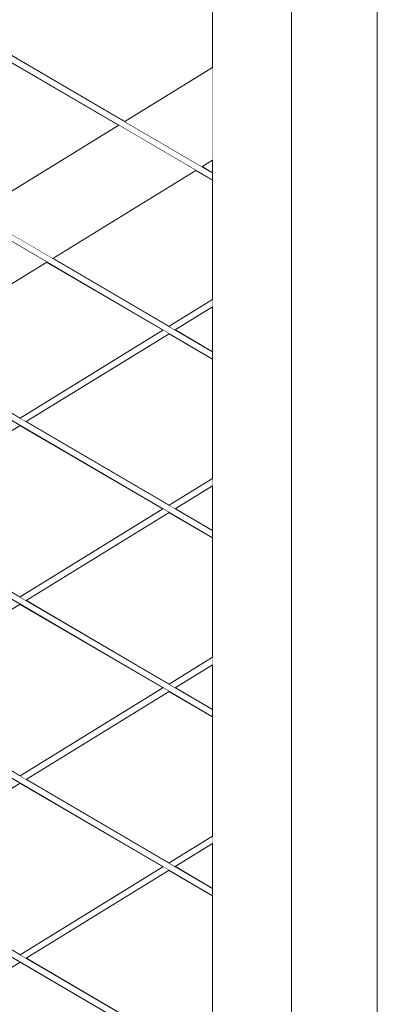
# Model space of a CAD drawing. Header units: millimetres. Extents: x -101298 to -58298, y 45839 to 66839.
# Tile 81 of 124: x -82235 to -82008, y 53990 to 54614. Entities that reach past the tile are written whole.
import ezdxf

# ---------------------------------------------------------------- set-up
doc = ezdxf.new("R2010")
doc.units = ezdxf.units.MM
doc.header["$MEASUREMENT"] = 0
doc.linetypes.add('Wipeout_Contour', pattern=[1000, 0, -1000])
doc.layers.add('Nowe_Konstrukcja - Schody', color=7, linetype='Continuous')
doc.layers.add('Nowe_Konstrukcja - Ściany zew', color=7, linetype='Continuous')
doc.layers.add('Nowe_Konstrukcja - Schody_Nr_pióra__101', color=250, linetype='Continuous', lineweight=13, true_color=0x333333)
doc.layers.add('Nowe_Konstrukcja - Ściany zew_Nr_pióra__3', color=7, linetype='Continuous', lineweight=13)

msp = doc.modelspace()

# ---------------------------------------------------------------- linework, layer by layer
at = {"layer": 'Nowe_Konstrukcja - Ściany zew_Nr_pióra__3', "color": 7, "linetype": 'Continuous', "lineweight": 13}
msp.add_line((-82007.79, 56719.4), (-82007.79, 53669.4), dxfattribs=at)

# ---------------------------------------------------------------- wipeouts: each hides what was drawn before it
at = {"color": 254, "linetype": 'Wipeout_Contour', "lineweight": 0, "ltscale": 495297.471437}
msp.add_wipeout([(-83012.26, 54929.27), (-82262.39, 54491.03), (-82171.77, 54546.77), (-82368.27, 54661.61), (-83012.26, 55037.97)], dxfattribs=at).dxf.layer = 'Nowe_Konstrukcja - Ściany zew'
at = {"color": 254, "linetype": 'Wipeout_Contour', "lineweight": 0, "ltscale": 394392.884451}
msp.add_wipeout([(-82307.94, 54404.32), (-82234.32, 54361.3), (-82143.7, 54417.04), (-82217.31, 54460.06)], dxfattribs=at).dxf.layer = 'Nowe_Konstrukcja - Ściany zew'
at = {"color": 254, "linetype": 'Wipeout_Contour', "lineweight": 0, "ltscale": 394182.111521}
msp.add_wipeout([(-82324.89, 54300.89), (-82234.32, 54247.96), (-82143.7, 54303.7), (-82234.27, 54356.63)], dxfattribs=at).dxf.layer = 'Nowe_Konstrukcja - Ściany zew'
at = {"color": 254, "linetype": 'Wipeout_Contour', "lineweight": 0, "ltscale": 393932.489288}
msp.add_wipeout([(-82234.27, 54243.3), (-82324.89, 54187.56), (-82234.32, 54134.63), (-82143.7, 54190.37)], dxfattribs=at).dxf.layer = 'Nowe_Konstrukcja - Ściany zew'
at = {"color": 254, "linetype": 'Wipeout_Contour', "lineweight": 0, "ltscale": 393683.230855}
msp.add_wipeout([(-82324.89, 54074.23), (-82234.32, 54021.3), (-82143.7, 54077.04), (-82234.27, 54129.97)], dxfattribs=at).dxf.layer = 'Nowe_Konstrukcja - Ściany zew'
at = {"color": 254, "linetype": 'Wipeout_Contour', "lineweight": 0, "ltscale": 491954.718723}
msp.add_wipeout([(-82397.26, 53916.38), (-82397.26, 53833.04), (-82356.13, 53833.04), (-82143.7, 53963.7), (-82234.27, 54016.63)], dxfattribs=at).dxf.layer = 'Nowe_Konstrukcja - Ściany zew'

# ---------------------------------------------------------------- next in the draw order: wipeouts: each hides what was drawn before it
at = {"color": 254, "linetype": 'Wipeout_Contour', "lineweight": 0, "ltscale": 692887.799198}
msp.add_wipeout([(-83012.26, 55042.6), (-82366.25, 54665.07), (-82167.91, 54549.15), (-82112.26, 54583.37), (-82112.26, 54625.33), (-82368.27, 54774.95), (-83012.26, 55151.31)], dxfattribs=at).dxf.layer = 'Nowe_Konstrukcja - Ściany zew'
at = {"color": 254, "linetype": 'Wipeout_Contour', "lineweight": 0, "ltscale": 492797.784003}
msp.add_wipeout([(-82122.83, 54518.17), (-82213.45, 54462.43), (-82139.84, 54419.41), (-82112.26, 54436.37), (-82112.26, 54512)], dxfattribs=at).dxf.layer = 'Nowe_Konstrukcja - Ściany zew'
at = {"color": 254, "linetype": 'Wipeout_Contour', "lineweight": 0, "ltscale": 492523.947893}
msp.add_wipeout([(-82139.78, 54414.75), (-82230.41, 54359.01), (-82139.84, 54306.08), (-82112.26, 54323.04), (-82112.26, 54398.66)], dxfattribs=at).dxf.layer = 'Nowe_Konstrukcja - Ściany zew'
at = {"color": 254, "linetype": 'Wipeout_Contour', "lineweight": 0, "ltscale": 492211.457288}
msp.add_wipeout([(-82139.78, 54301.41), (-82230.41, 54245.68), (-82139.84, 54192.75), (-82112.26, 54209.71), (-82112.26, 54285.33)], dxfattribs=at).dxf.layer = 'Nowe_Konstrukcja - Ściany zew'
at = {"color": 254, "linetype": 'Wipeout_Contour', "lineweight": 0, "ltscale": 491899.420779}
msp.add_wipeout([(-82230.41, 54132.34), (-82139.84, 54079.41), (-82112.26, 54096.37), (-82112.26, 54172), (-82139.78, 54188.08)], dxfattribs=at).dxf.layer = 'Nowe_Konstrukcja - Ściany zew'
at = {"color": 254, "linetype": 'Wipeout_Contour', "lineweight": 0, "ltscale": 491587.83975}
msp.add_wipeout([(-82230.41, 54019.01), (-82139.84, 53966.08), (-82112.26, 53983.04), (-82112.26, 54058.66), (-82139.78, 54074.75)], dxfattribs=at).dxf.layer = 'Nowe_Konstrukcja - Ściany zew'

# ---------------------------------------------------------------- next in the draw order: wipeouts: each hides what was drawn before it
at = {"color": 254, "linetype": 'Wipeout_Contour', "lineweight": 0, "ltscale": 295698.89792}
msp.add_wipeout([(-82118.97, 54520.55), (-82112.26, 54516.63), (-82112.26, 54524.67)], dxfattribs=at).dxf.layer = 'Nowe_Konstrukcja - Ściany zew'
at = {"color": 254, "linetype": 'Wipeout_Contour', "lineweight": 0, "ltscale": 295541.807371}
msp.add_wipeout([(-82112.26, 54431.68), (-82135.92, 54417.12), (-82112.26, 54403.3)], dxfattribs=at).dxf.layer = 'Nowe_Konstrukcja - Ściany zew'
at = {"color": 254, "linetype": 'Wipeout_Contour', "lineweight": 0, "ltscale": 295354.133247}
msp.add_wipeout([(-82135.92, 54303.79), (-82112.26, 54289.96), (-82112.26, 54318.34)], dxfattribs=at).dxf.layer = 'Nowe_Konstrukcja - Ściany zew'
at = {"color": 254, "linetype": 'Wipeout_Contour', "lineweight": 0, "ltscale": 295166.731549}
msp.add_wipeout([(-82135.92, 54190.46), (-82112.26, 54176.63), (-82112.26, 54205.01)], dxfattribs=at).dxf.layer = 'Nowe_Konstrukcja - Ściany zew'
at = {"color": 254, "linetype": 'Wipeout_Contour', "lineweight": 0, "ltscale": 294979.602703}
msp.add_wipeout([(-82135.92, 54077.12), (-82112.26, 54063.3), (-82112.26, 54091.68)], dxfattribs=at).dxf.layer = 'Nowe_Konstrukcja - Ściany zew'

# ---------------------------------------------------------------- next in the draw order: wipeouts: each hides what was drawn before it
at = {"color": 254, "linetype": 'Wipeout_Contour', "lineweight": 0, "ltscale": 491816.247279}
msp.add_wipeout([(-82112.26, 54733.04), (-82112.26, 53833.04), (-82087.26, 53833.04), (-82062.26, 53833.04), (-82062.26, 54733.04)], dxfattribs=at).dxf.layer = 'Nowe_Konstrukcja - Schody'

# ---------------------------------------------------------------- next in the draw order: linework, layer by layer
at = {"layer": 'Nowe_Konstrukcja - Schody_Nr_pióra__101', "color": 250, "linetype": 'Continuous', "lineweight": 13, "true_color": 0x333333}
msp.add_line((-82062.26, 53833.04), (-82062.26, 54733.04), dxfattribs=at)

# ---------------------------------------------------------------- next in the draw order: wipeouts: each hides what was drawn before it
at = {"color": 254, "linetype": 'Wipeout_Contour', "lineweight": 0, "ltscale": 393581.643536}
msp.add_wipeout([(-82368.27, 54094.95), (-82112.26, 53945.33), (-82112.26, 53946.01), (-82367.98, 54095.45)], dxfattribs=at).dxf.layer = 'Nowe_Konstrukcja - Schody'

# ---------------------------------------------------------------- next in the draw order: wipeouts: each hides what was drawn before it
at = {"color": 254, "linetype": 'Wipeout_Contour', "lineweight": 0, "ltscale": 393584.968737}
msp.add_wipeout([(-82367.26, 54096.67), (-82112.26, 53947.65), (-82112.26, 53949.29), (-82366.55, 54097.89)], dxfattribs=at).dxf.layer = 'Nowe_Konstrukcja - Schody'

# ---------------------------------------------------------------- next in the draw order: wipeouts: each hides what was drawn before it
at = {"color": 254, "linetype": 'Wipeout_Contour', "lineweight": 0, "ltscale": 393586.342902}
msp.add_wipeout([(-82366.55, 54097.89), (-82112.26, 53949.29), (-82112.26, 53949.96), (-82366.25, 54098.4)], dxfattribs=at).dxf.layer = 'Nowe_Konstrukcja - Schody'

# ---------------------------------------------------------------- next in the draw order: wipeouts: each hides what was drawn before it
at = {"color": 254, "linetype": 'Wipeout_Contour', "lineweight": 0, "ltscale": 393830.712091}
msp.add_wipeout([(-82368.27, 54208.28), (-82112.26, 54058.66), (-82112.26, 54059.34), (-82367.98, 54208.79)], dxfattribs=at).dxf.layer = 'Nowe_Konstrukcja - Schody'

# ---------------------------------------------------------------- next in the draw order: wipeouts: each hides what was drawn before it
at = {"color": 254, "linetype": 'Wipeout_Contour', "lineweight": 0, "ltscale": 393834.046435}
msp.add_wipeout([(-82367.26, 54210.01), (-82112.26, 54060.98), (-82112.26, 54062.62), (-82366.55, 54211.23)], dxfattribs=at).dxf.layer = 'Nowe_Konstrukcja - Schody'

# ---------------------------------------------------------------- next in the draw order: wipeouts: each hides what was drawn before it
at = {"color": 254, "linetype": 'Wipeout_Contour', "lineweight": 0, "ltscale": 393835.424383}
msp.add_wipeout([(-82366.55, 54211.23), (-82112.26, 54062.62), (-82112.26, 54063.3), (-82366.25, 54211.73)], dxfattribs=at).dxf.layer = 'Nowe_Konstrukcja - Schody'

# ---------------------------------------------------------------- next in the draw order: linework, layer by layer
at = {"layer": 'Nowe_Konstrukcja - Schody_Nr_pióra__101', "color": 250, "linetype": 'Continuous', "lineweight": 13, "true_color": 0x333333}
for p, q in [((-82112.26, 53945.33), (-82368.27, 54094.95)), ((-82112.26, 53949.96), (-82366.25, 54098.4))]:
    msp.add_line(p, q, dxfattribs=at)

# ---------------------------------------------------------------- next in the draw order: wipeouts: each hides what was drawn before it
at = {"color": 254, "linetype": 'Wipeout_Contour', "lineweight": 0, "ltscale": 394080.144726}
msp.add_wipeout([(-82368.27, 54321.61), (-82112.26, 54172), (-82112.26, 54172.68), (-82367.98, 54322.12)], dxfattribs=at).dxf.layer = 'Nowe_Konstrukcja - Schody'

# ---------------------------------------------------------------- next in the draw order: wipeouts: each hides what was drawn before it
at = {"color": 254, "linetype": 'Wipeout_Contour', "lineweight": 0, "ltscale": 394083.488182}
msp.add_wipeout([(-82367.26, 54323.34), (-82112.26, 54174.31), (-82112.26, 54175.95), (-82366.55, 54324.56)], dxfattribs=at).dxf.layer = 'Nowe_Konstrukcja - Schody'

# ---------------------------------------------------------------- next in the draw order: wipeouts: each hides what was drawn before it
at = {"color": 254, "linetype": 'Wipeout_Contour', "lineweight": 0, "ltscale": 394084.869915}
msp.add_wipeout([(-82366.55, 54324.56), (-82112.26, 54175.95), (-82112.26, 54176.63), (-82366.25, 54325.07)], dxfattribs=at).dxf.layer = 'Nowe_Konstrukcja - Schody'

# ---------------------------------------------------------------- next in the draw order: linework, layer by layer
at = {"layer": 'Nowe_Konstrukcja - Schody_Nr_pióra__101', "color": 250, "linetype": 'Continuous', "lineweight": 13, "true_color": 0x333333}
for p, q in [((-82112.26, 54063.3), (-82366.25, 54211.73)), ((-82112.26, 54058.66), (-82368.27, 54208.28))]:
    msp.add_line(p, q, dxfattribs=at)

# ---------------------------------------------------------------- next in the draw order: wipeouts: each hides what was drawn before it
at = {"color": 254, "linetype": 'Wipeout_Contour', "lineweight": 0, "ltscale": 394329.940749}
msp.add_wipeout([(-82368.27, 54434.95), (-82112.26, 54285.33), (-82112.26, 54286.01), (-82367.98, 54435.45)], dxfattribs=at).dxf.layer = 'Nowe_Konstrukcja - Schody'

# ---------------------------------------------------------------- next in the draw order: wipeouts: each hides what was drawn before it
at = {"color": 254, "linetype": 'Wipeout_Contour', "lineweight": 0, "ltscale": 394333.293318}
msp.add_wipeout([(-82367.26, 54436.67), (-82112.26, 54287.65), (-82112.26, 54289.29), (-82366.55, 54437.89)], dxfattribs=at).dxf.layer = 'Nowe_Konstrukcja - Schody'
at = {"color": 254, "linetype": 'Wipeout_Contour', "lineweight": 0, "ltscale": 393467.864851}
msp.add_wipeout([(-82143.13, 54076.7), (-82233.75, 54020.96), (-82232.36, 54020.15), (-82141.74, 54075.89)], dxfattribs=at).dxf.layer = 'Nowe_Konstrukcja - Schody'

# ---------------------------------------------------------------- next in the draw order: wipeouts: each hides what was drawn before it
at = {"color": 254, "linetype": 'Wipeout_Contour', "lineweight": 0, "ltscale": 394334.678806}
msp.add_wipeout([(-82366.55, 54437.89), (-82112.26, 54289.29), (-82112.26, 54289.96), (-82366.25, 54438.4)], dxfattribs=at).dxf.layer = 'Nowe_Konstrukcja - Schody'

# ---------------------------------------------------------------- next in the draw order: linework, layer by layer
at = {"layer": 'Nowe_Konstrukcja - Schody_Nr_pióra__101', "color": 250, "linetype": 'Continuous', "lineweight": 13, "true_color": 0x333333}
for p, q in [((-82112.26, 54176.63), (-82366.25, 54325.07)), ((-82112.26, 54172), (-82368.27, 54321.61))]:
    msp.add_line(p, q, dxfattribs=at)

# ---------------------------------------------------------------- next in the draw order: wipeouts: each hides what was drawn before it
at = {"color": 254, "linetype": 'Wipeout_Contour', "lineweight": 0, "ltscale": 394580.099478}
msp.add_wipeout([(-82368.27, 54548.28), (-82112.26, 54398.66), (-82112.26, 54399.34), (-82367.98, 54548.79)], dxfattribs=at).dxf.layer = 'Nowe_Konstrukcja - Schody'

# ---------------------------------------------------------------- next in the draw order: wipeouts: each hides what was drawn before it
at = {"color": 254, "linetype": 'Wipeout_Contour', "lineweight": 0, "ltscale": 394583.46113}
msp.add_wipeout([(-82367.26, 54550.01), (-82112.26, 54400.98), (-82112.26, 54402.62), (-82366.55, 54551.23)], dxfattribs=at).dxf.layer = 'Nowe_Konstrukcja - Schody'
at = {"color": 254, "linetype": 'Wipeout_Contour', "lineweight": 0, "ltscale": 393717.134299}
msp.add_wipeout([(-82233.75, 54134.29), (-82232.36, 54133.49), (-82141.74, 54189.23), (-82143.13, 54190.03)], dxfattribs=at).dxf.layer = 'Nowe_Konstrukcja - Schody'

# ---------------------------------------------------------------- next in the draw order: wipeouts: each hides what was drawn before it
at = {"color": 254, "linetype": 'Wipeout_Contour', "lineweight": 0, "ltscale": 394584.85039}
msp.add_wipeout([(-82366.55, 54551.23), (-82112.26, 54402.62), (-82112.26, 54403.3), (-82366.25, 54551.73)], dxfattribs=at).dxf.layer = 'Nowe_Konstrukcja - Schody'

# ---------------------------------------------------------------- next in the draw order: linework, layer by layer
at = {"layer": 'Nowe_Konstrukcja - Schody_Nr_pióra__101', "color": 250, "linetype": 'Continuous', "lineweight": 13, "true_color": 0x333333}
for p, q in [((-82112.26, 54289.96), (-82366.25, 54438.4)), ((-82112.26, 54285.33), (-82368.27, 54434.95))]:
    msp.add_line(p, q, dxfattribs=at)

# ---------------------------------------------------------------- next in the draw order: wipeouts: each hides what was drawn before it
at = {"color": 254, "linetype": 'Wipeout_Contour', "lineweight": 0, "ltscale": 394830.6202}
msp.add_wipeout([(-82368.27, 54661.61), (-82112.26, 54512), (-82112.26, 54512.68), (-82367.98, 54662.12)], dxfattribs=at).dxf.layer = 'Nowe_Konstrukcja - Schody'

# ---------------------------------------------------------------- next in the draw order: wipeouts: each hides what was drawn before it
at = {"color": 254, "linetype": 'Wipeout_Contour', "lineweight": 0, "ltscale": 394833.990936}
msp.add_wipeout([(-82367.26, 54663.34), (-82112.26, 54514.31), (-82112.26, 54515.95), (-82366.55, 54664.56)], dxfattribs=at).dxf.layer = 'Nowe_Konstrukcja - Schody'
at = {"color": 254, "linetype": 'Wipeout_Contour', "lineweight": 0, "ltscale": 393966.767679}
msp.add_wipeout([(-82233.75, 54247.63), (-82232.36, 54246.82), (-82141.74, 54302.56), (-82143.13, 54303.37)], dxfattribs=at).dxf.layer = 'Nowe_Konstrukcja - Schody'

# ---------------------------------------------------------------- next in the draw order: wipeouts: each hides what was drawn before it
at = {"color": 254, "linetype": 'Wipeout_Contour', "lineweight": 0, "ltscale": 394835.383955}
msp.add_wipeout([(-82366.55, 54664.56), (-82112.26, 54515.95), (-82112.26, 54516.63), (-82366.25, 54665.07)], dxfattribs=at).dxf.layer = 'Nowe_Konstrukcja - Schody'

# ---------------------------------------------------------------- next in the draw order: linework, layer by layer
at = {"layer": 'Nowe_Konstrukcja - Schody_Nr_pióra__101', "color": 250, "linetype": 'Continuous', "lineweight": 13, "true_color": 0x333333}
for p, q in [((-82112.26, 53833.04), (-82112.26, 54733.04)), ((-82112.26, 54512), (-82368.27, 54661.61)), ((-82112.26, 54516.63), (-82366.25, 54665.07)), ((-82112.26, 54398.66), (-82368.27, 54548.28)), ((-82112.26, 54403.3), (-82366.25, 54551.73))]:
    msp.add_line(p, q, dxfattribs=at)

# ---------------------------------------------------------------- next in the draw order: wipeouts: each hides what was drawn before it
at = {"color": 254, "linetype": 'Wipeout_Contour', "lineweight": 0, "ltscale": 394581.930558}
msp.add_wipeout([(-82260.53, 54489.95), (-82255.22, 54486.85), (-82164.6, 54542.59), (-82169.91, 54545.69)], dxfattribs=at).dxf.layer = 'Nowe_Konstrukcja - Schody'
at = {"color": 254, "linetype": 'Wipeout_Contour', "lineweight": 0, "ltscale": 393843.292261}
msp.add_wipeout([(-82139.26, 54305.74), (-82137.88, 54304.93), (-82112.26, 54320.69), (-82112.26, 54322.35)], dxfattribs=at).dxf.layer = 'Nowe_Konstrukcja - Schody'
at = {"color": 254, "linetype": 'Wipeout_Contour', "lineweight": 0, "ltscale": 393593.404054}
msp.add_wipeout([(-82139.26, 54192.41), (-82137.88, 54191.6), (-82112.26, 54207.36), (-82112.26, 54209.02)], dxfattribs=at).dxf.layer = 'Nowe_Konstrukcja - Schody'
at = {"color": 254, "linetype": 'Wipeout_Contour', "lineweight": 0, "ltscale": 393343.879547}
msp.add_wipeout([(-82139.26, 54079.08), (-82137.88, 54078.27), (-82112.26, 54094.02), (-82112.26, 54095.68)], dxfattribs=at).dxf.layer = 'Nowe_Konstrukcja - Schody'

# ---------------------------------------------------------------- next in the draw order: wipeouts: each hides what was drawn before it
at = {"color": 254, "linetype": 'Wipeout_Contour', "lineweight": 0, "ltscale": 394434.529624}
msp.add_wipeout([(-82112.26, 54581.14), (-82166.04, 54548.06), (-82160.74, 54544.96), (-82112.26, 54574.78)], dxfattribs=at).dxf.layer = 'Nowe_Konstrukcja - Schody'
at = {"color": 254, "linetype": 'Wipeout_Contour', "lineweight": 0, "ltscale": 393960.364398}
msp.add_wipeout([(-82232.36, 54246.82), (-82230.98, 54246.01), (-82140.36, 54301.75), (-82141.74, 54302.56)], dxfattribs=at).dxf.layer = 'Nowe_Konstrukcja - Schody'
at = {"color": 254, "linetype": 'Wipeout_Contour', "lineweight": 0, "ltscale": 393710.730684}
msp.add_wipeout([(-82232.36, 54133.49), (-82230.98, 54132.68), (-82140.36, 54188.42), (-82141.74, 54189.23)], dxfattribs=at).dxf.layer = 'Nowe_Konstrukcja - Schody'
at = {"color": 254, "linetype": 'Wipeout_Contour', "lineweight": 0, "ltscale": 393461.460904}
msp.add_wipeout([(-82141.74, 54075.89), (-82232.36, 54020.15), (-82230.98, 54019.34), (-82140.36, 54075.08)], dxfattribs=at).dxf.layer = 'Nowe_Konstrukcja - Schody'

# ---------------------------------------------------------------- next in the draw order: wipeouts: each hides what was drawn before it
at = {"color": 254, "linetype": 'Wipeout_Contour', "lineweight": 0, "ltscale": 394551.303491}
msp.add_wipeout([(-82255.22, 54486.85), (-82247.28, 54482.21), (-82156.66, 54537.95), (-82164.6, 54542.59)], dxfattribs=at).dxf.layer = 'Nowe_Konstrukcja - Schody'
at = {"color": 254, "linetype": 'Wipeout_Contour', "lineweight": 0, "ltscale": 393838.259537}
msp.add_wipeout([(-82137.88, 54304.93), (-82136.49, 54304.13), (-82112.26, 54319.03), (-82112.26, 54320.69)], dxfattribs=at).dxf.layer = 'Nowe_Konstrukcja - Schody'
at = {"color": 254, "linetype": 'Wipeout_Contour', "lineweight": 0, "ltscale": 393588.373807}
msp.add_wipeout([(-82137.88, 54191.6), (-82136.49, 54190.79), (-82112.26, 54205.7), (-82112.26, 54207.36)], dxfattribs=at).dxf.layer = 'Nowe_Konstrukcja - Schody'
at = {"color": 254, "linetype": 'Wipeout_Contour', "lineweight": 0, "ltscale": 393338.851806}
msp.add_wipeout([(-82112.26, 54094.02), (-82137.88, 54078.27), (-82136.49, 54077.46), (-82112.26, 54092.36)], dxfattribs=at).dxf.layer = 'Nowe_Konstrukcja - Schody'
at = {"color": 254, "linetype": 'Wipeout_Contour', "lineweight": 0, "ltscale": 393686.326217}
msp.add_wipeout([(-82366.52, 53935.97), (-82366.21, 53935.48), (-82234.27, 54016.63), (-82234.84, 54016.97)], dxfattribs=at).dxf.layer = 'Nowe_Konstrukcja - Schody'

# ---------------------------------------------------------------- next in the draw order: linework, layer by layer
at = {"layer": 'Nowe_Konstrukcja - Schody_Nr_pióra__101', "color": 250, "linetype": 'Continuous', "lineweight": 13, "true_color": 0x333333}
msp.add_line((-82366.21, 53935.48), (-82234.27, 54016.63), dxfattribs=at)

# ---------------------------------------------------------------- next in the draw order: wipeouts: each hides what was drawn before it
at = {"color": 254, "linetype": 'Wipeout_Contour', "lineweight": 0, "ltscale": 394410.450005}
msp.add_wipeout([(-82112.26, 54574.78), (-82160.74, 54544.96), (-82152.8, 54540.32), (-82112.26, 54565.26)], dxfattribs=at).dxf.layer = 'Nowe_Konstrukcja - Schody'
at = {"color": 254, "linetype": 'Wipeout_Contour', "lineweight": 0, "ltscale": 393834.690453}
msp.add_wipeout([(-82112.26, 54319.03), (-82136.49, 54304.13), (-82135.92, 54303.79), (-82112.26, 54318.34)], dxfattribs=at).dxf.layer = 'Nowe_Konstrukcja - Schody'
at = {"color": 254, "linetype": 'Wipeout_Contour', "lineweight": 0, "ltscale": 393955.836572}
msp.add_wipeout([(-82230.98, 54246.01), (-82230.41, 54245.68), (-82139.78, 54301.41), (-82140.36, 54301.75)], dxfattribs=at).dxf.layer = 'Nowe_Konstrukcja - Schody'
at = {"color": 254, "linetype": 'Wipeout_Contour', "lineweight": 0, "ltscale": 393584.806457}
msp.add_wipeout([(-82136.49, 54190.79), (-82135.92, 54190.46), (-82112.26, 54205.01), (-82112.26, 54205.7)], dxfattribs=at).dxf.layer = 'Nowe_Konstrukcja - Schody'
at = {"color": 254, "linetype": 'Wipeout_Contour', "lineweight": 0, "ltscale": 393706.202621}
msp.add_wipeout([(-82230.98, 54132.68), (-82230.41, 54132.34), (-82139.78, 54188.08), (-82140.36, 54188.42)], dxfattribs=at).dxf.layer = 'Nowe_Konstrukcja - Schody'
at = {"color": 254, "linetype": 'Wipeout_Contour', "lineweight": 0, "ltscale": 393335.286198}
msp.add_wipeout([(-82112.26, 54092.36), (-82136.49, 54077.46), (-82135.92, 54077.12), (-82112.26, 54091.68)], dxfattribs=at).dxf.layer = 'Nowe_Konstrukcja - Schody'
at = {"color": 254, "linetype": 'Wipeout_Contour', "lineweight": 0, "ltscale": 393456.932603}
msp.add_wipeout([(-82140.36, 54075.08), (-82230.98, 54019.34), (-82230.41, 54019.01), (-82139.78, 54074.75)], dxfattribs=at).dxf.layer = 'Nowe_Konstrukcja - Schody'

# ---------------------------------------------------------------- next in the draw order: wipeouts: each hides what was drawn before it
at = {"color": 254, "linetype": 'Wipeout_Contour', "lineweight": 0, "ltscale": 394511.287272}
msp.add_wipeout([(-82247.28, 54482.21), (-82237.92, 54476.73), (-82147.3, 54532.47), (-82156.66, 54537.95)], dxfattribs=at).dxf.layer = 'Nowe_Konstrukcja - Schody'
at = {"color": 254, "linetype": 'Wipeout_Contour', "lineweight": 0, "ltscale": 393846.841911}
msp.add_wipeout([(-82112.26, 54323.04), (-82139.84, 54306.08), (-82139.26, 54305.74), (-82112.26, 54322.35)], dxfattribs=at).dxf.layer = 'Nowe_Konstrukcja - Schody'
at = {"color": 254, "linetype": 'Wipeout_Contour', "lineweight": 0, "ltscale": 393971.295469}
msp.add_wipeout([(-82234.32, 54247.96), (-82233.75, 54247.63), (-82143.13, 54303.37), (-82143.7, 54303.7)], dxfattribs=at).dxf.layer = 'Nowe_Konstrukcja - Schody'
at = {"color": 254, "linetype": 'Wipeout_Contour', "lineweight": 0, "ltscale": 393596.951902}
msp.add_wipeout([(-82112.26, 54209.71), (-82139.84, 54192.75), (-82139.26, 54192.41), (-82112.26, 54209.02)], dxfattribs=at).dxf.layer = 'Nowe_Konstrukcja - Schody'
at = {"color": 254, "linetype": 'Wipeout_Contour', "lineweight": 0, "ltscale": 393721.662325}
msp.add_wipeout([(-82143.7, 54190.37), (-82234.32, 54134.63), (-82233.75, 54134.29), (-82143.13, 54190.03)], dxfattribs=at).dxf.layer = 'Nowe_Konstrukcja - Schody'
at = {"color": 254, "linetype": 'Wipeout_Contour', "lineweight": 0, "ltscale": 393347.42558}
msp.add_wipeout([(-82139.84, 54079.41), (-82139.26, 54079.08), (-82112.26, 54095.68), (-82112.26, 54096.37)], dxfattribs=at).dxf.layer = 'Nowe_Konstrukcja - Schody'
at = {"color": 254, "linetype": 'Wipeout_Contour', "lineweight": 0, "ltscale": 393472.393092}
msp.add_wipeout([(-82143.7, 54077.04), (-82234.32, 54021.3), (-82233.75, 54020.96), (-82143.13, 54076.7)], dxfattribs=at).dxf.layer = 'Nowe_Konstrukcja - Schody'

# ---------------------------------------------------------------- next in the draw order: linework, layer by layer
at = {"layer": 'Nowe_Konstrukcja - Schody_Nr_pióra__101', "color": 250, "linetype": 'Continuous', "lineweight": 13, "true_color": 0x333333}
for p, q in [((-82139.84, 54306.08), (-82112.26, 54323.04)), ((-82135.92, 54303.79), (-82112.26, 54318.34)), ((-82230.41, 54245.68), (-82139.78, 54301.41)), ((-82139.84, 54192.75), (-82112.26, 54209.71)), ((-82135.92, 54190.46), (-82112.26, 54205.01)), ((-82230.41, 54132.34), (-82139.78, 54188.08)), ((-82139.84, 54079.41), (-82112.26, 54096.37)), ((-82135.92, 54077.12), (-82112.26, 54091.68)), ((-82230.41, 54019.01), (-82139.78, 54074.75))]:
    msp.add_line(p, q, dxfattribs=at)

# ---------------------------------------------------------------- next in the draw order: wipeouts: each hides what was drawn before it
at = {"color": 254, "linetype": 'Wipeout_Contour', "lineweight": 0, "ltscale": 394378.985714}
msp.add_wipeout([(-82152.8, 54540.32), (-82143.44, 54534.85), (-82112.26, 54554.02), (-82112.26, 54565.26)], dxfattribs=at).dxf.layer = 'Nowe_Konstrukcja - Schody'
at = {"color": 254, "linetype": 'Wipeout_Contour', "lineweight": 0, "ltscale": 394654.681387}
msp.add_wipeout([(-82241.78, 54474.36), (-82332.4, 54418.62), (-82323.04, 54413.15), (-82232.42, 54468.89)], dxfattribs=at).dxf.layer = 'Nowe_Konstrukcja - Schody'
at = {"color": 254, "linetype": 'Wipeout_Contour', "lineweight": 0, "ltscale": 394143.315033}
msp.add_wipeout([(-82234.84, 54243.63), (-82325.46, 54187.9), (-82324.89, 54187.56), (-82234.27, 54243.3)], dxfattribs=at).dxf.layer = 'Nowe_Konstrukcja - Schody'
at = {"color": 254, "linetype": 'Wipeout_Contour', "lineweight": 0, "ltscale": 393894.067437}
msp.add_wipeout([(-82325.46, 54074.56), (-82324.89, 54074.23), (-82234.27, 54129.97), (-82234.84, 54130.3)], dxfattribs=at).dxf.layer = 'Nowe_Konstrukcja - Schody'

# ---------------------------------------------------------------- next in the draw order: linework, layer by layer
at = {"layer": 'Nowe_Konstrukcja - Schody_Nr_pióra__101', "color": 250, "linetype": 'Continuous', "lineweight": 13, "true_color": 0x333333}
for p, q in [((-82324.89, 54187.56), (-82234.27, 54243.3)), ((-82234.32, 54134.63), (-82143.7, 54190.37)), ((-82324.89, 54074.23), (-82234.27, 54129.97)), ((-82234.32, 54021.3), (-82143.7, 54077.04))]:
    msp.add_line(p, q, dxfattribs=at)

# ---------------------------------------------------------------- next in the draw order: wipeouts: each hides what was drawn before it
at = {"color": 254, "linetype": 'Wipeout_Contour', "lineweight": 0, "ltscale": 394467.974018}
msp.add_wipeout([(-82237.92, 54476.73), (-82228.56, 54471.26), (-82137.94, 54527), (-82147.3, 54532.47)], dxfattribs=at).dxf.layer = 'Nowe_Konstrukcja - Schody'

# ---------------------------------------------------------------- next in the draw order: wipeouts: each hides what was drawn before it
at = {"color": 254, "linetype": 'Wipeout_Contour', "lineweight": 0, "ltscale": 394344.931947}
msp.add_wipeout([(-82143.44, 54534.85), (-82134.07, 54529.38), (-82112.26, 54542.79), (-82112.26, 54554.02)], dxfattribs=at).dxf.layer = 'Nowe_Konstrukcja - Schody'
at = {"color": 254, "linetype": 'Wipeout_Contour', "lineweight": 0, "ltscale": 394614.662868}
msp.add_wipeout([(-82232.42, 54468.89), (-82323.04, 54413.15), (-82315.1, 54408.51), (-82224.48, 54464.25)], dxfattribs=at).dxf.layer = 'Nowe_Konstrukcja - Schody'

# ---------------------------------------------------------------- next in the draw order: wipeouts: each hides what was drawn before it
at = {"color": 254, "linetype": 'Wipeout_Contour', "lineweight": 0, "ltscale": 394427.957783}
msp.add_wipeout([(-82137.94, 54527), (-82228.56, 54471.26), (-82220.62, 54466.62), (-82130, 54522.36)], dxfattribs=at).dxf.layer = 'Nowe_Konstrukcja - Schody'

# ---------------------------------------------------------------- next in the draw order: wipeouts: each hides what was drawn before it
at = {"color": 254, "linetype": 'Wipeout_Contour', "lineweight": 0, "ltscale": 394313.473741}
msp.add_wipeout([(-82134.07, 54529.38), (-82126.13, 54524.74), (-82112.26, 54533.27), (-82112.26, 54542.79)], dxfattribs=at).dxf.layer = 'Nowe_Konstrukcja - Schody'
at = {"color": 254, "linetype": 'Wipeout_Contour', "lineweight": 0, "ltscale": 394584.034008}
msp.add_wipeout([(-82224.48, 54464.25), (-82315.1, 54408.51), (-82309.8, 54405.41), (-82219.18, 54461.15)], dxfattribs=at).dxf.layer = 'Nowe_Konstrukcja - Schody'

# ---------------------------------------------------------------- next in the draw order: wipeouts: each hides what was drawn before it
at = {"color": 254, "linetype": 'Wipeout_Contour', "lineweight": 0, "ltscale": 394397.330682}
msp.add_wipeout([(-82130, 54522.36), (-82220.62, 54466.62), (-82215.31, 54463.52), (-82124.69, 54519.26)], dxfattribs=at).dxf.layer = 'Nowe_Konstrukcja - Schody'

# ---------------------------------------------------------------- next in the draw order: wipeouts: each hides what was drawn before it
at = {"color": 254, "linetype": 'Wipeout_Contour', "lineweight": 0, "ltscale": 394289.382456}
msp.add_wipeout([(-82126.13, 54524.74), (-82120.83, 54521.64), (-82112.26, 54526.91), (-82112.26, 54533.27)], dxfattribs=at).dxf.layer = 'Nowe_Konstrukcja - Schody'
at = {"color": 254, "linetype": 'Wipeout_Contour', "lineweight": 0, "ltscale": 394567.457749}
msp.add_wipeout([(-82219.18, 54461.15), (-82309.8, 54405.41), (-82307.94, 54404.32), (-82217.31, 54460.06)], dxfattribs=at).dxf.layer = 'Nowe_Konstrukcja - Schody'

# ---------------------------------------------------------------- next in the draw order: wipeouts: each hides what was drawn before it
at = {"color": 254, "linetype": 'Wipeout_Contour', "lineweight": 0, "ltscale": 394380.755391}
msp.add_wipeout([(-82215.31, 54463.52), (-82213.45, 54462.43), (-82122.83, 54518.17), (-82124.69, 54519.26)], dxfattribs=at).dxf.layer = 'Nowe_Konstrukcja - Schody'
at = {"color": 254, "linetype": 'Wipeout_Contour', "lineweight": 0, "ltscale": 394216.764294}
msp.add_wipeout([(-82143.13, 54416.7), (-82233.75, 54360.96), (-82232.36, 54360.15), (-82141.74, 54415.89)], dxfattribs=at).dxf.layer = 'Nowe_Konstrukcja - Schody'

# ---------------------------------------------------------------- next in the draw order: wipeouts: each hides what was drawn before it
at = {"color": 254, "linetype": 'Wipeout_Contour', "lineweight": 0, "ltscale": 394598.505773}
msp.add_wipeout([(-82262.39, 54491.03), (-82260.53, 54489.95), (-82169.91, 54545.69), (-82171.77, 54546.77)], dxfattribs=at).dxf.layer = 'Nowe_Konstrukcja - Schody'
at = {"color": 254, "linetype": 'Wipeout_Contour', "lineweight": 0, "ltscale": 394276.257427}
msp.add_wipeout([(-82112.26, 54526.91), (-82120.83, 54521.64), (-82118.97, 54520.55), (-82112.26, 54524.67)], dxfattribs=at).dxf.layer = 'Nowe_Konstrukcja - Schody'
at = {"color": 254, "linetype": 'Wipeout_Contour', "lineweight": 0, "ltscale": 394093.543504}
msp.add_wipeout([(-82112.26, 54435.68), (-82139.26, 54419.08), (-82137.88, 54418.27), (-82112.26, 54434.02)], dxfattribs=at).dxf.layer = 'Nowe_Konstrukcja - Schody'

# ---------------------------------------------------------------- next in the draw order: linework, layer by layer
at = {"layer": 'Nowe_Konstrukcja - Schody_Nr_pióra__101', "color": 250, "linetype": 'Continuous', "lineweight": 13, "true_color": 0x333333}
for p, q in [((-82262.39, 54491.03), (-82171.77, 54546.77)), ((-82118.97, 54520.55), (-82112.26, 54524.67)), ((-82213.45, 54462.43), (-82122.83, 54518.17))]:
    msp.add_line(p, q, dxfattribs=at)

# ---------------------------------------------------------------- next in the draw order: wipeouts: each hides what was drawn before it
at = {"color": 254, "linetype": 'Wipeout_Contour', "lineweight": 0, "ltscale": 394447.553338}
msp.add_wipeout([(-82112.26, 54583.37), (-82167.91, 54549.15), (-82166.04, 54548.06), (-82112.26, 54581.14)], dxfattribs=at).dxf.layer = 'Nowe_Konstrukcja - Schody'
at = {"color": 254, "linetype": 'Wipeout_Contour', "lineweight": 0, "ltscale": 394210.361354}
msp.add_wipeout([(-82232.36, 54360.15), (-82230.98, 54359.34), (-82140.36, 54415.08), (-82141.74, 54415.89)], dxfattribs=at).dxf.layer = 'Nowe_Konstrukcja - Schody'

# ---------------------------------------------------------------- next in the draw order: linework, layer by layer
at = {"layer": 'Nowe_Konstrukcja - Schody_Nr_pióra__101', "color": 250, "linetype": 'Continuous', "lineweight": 13, "true_color": 0x333333}
msp.add_line((-82167.91, 54549.15), (-82112.26, 54583.37), dxfattribs=at)

# ---------------------------------------------------------------- next in the draw order: wipeouts: each hides what was drawn before it
at = {"color": 254, "linetype": 'Wipeout_Contour', "lineweight": 0, "ltscale": 394088.508287}
msp.add_wipeout([(-82112.26, 54434.02), (-82137.88, 54418.27), (-82136.49, 54417.46), (-82112.26, 54432.36)], dxfattribs=at).dxf.layer = 'Nowe_Konstrukcja - Schody'
at = {"color": 254, "linetype": 'Wipeout_Contour', "lineweight": 0, "ltscale": 394392.926193}
msp.add_wipeout([(-82325.46, 54301.23), (-82324.89, 54300.89), (-82234.27, 54356.63), (-82234.84, 54356.97)], dxfattribs=at).dxf.layer = 'Nowe_Konstrukcja - Schody'

# ---------------------------------------------------------------- next in the draw order: linework, layer by layer
at = {"layer": 'Nowe_Konstrukcja - Schody_Nr_pióra__101', "color": 250, "linetype": 'Continuous', "lineweight": 13, "true_color": 0x333333}
for p, q in [((-82324.89, 54300.89), (-82234.27, 54356.63)), ((-82234.32, 54247.96), (-82143.7, 54303.7))]:
    msp.add_line(p, q, dxfattribs=at)

# ---------------------------------------------------------------- next in the draw order: wipeouts: each hides what was drawn before it
at = {"color": 254, "linetype": 'Wipeout_Contour', "lineweight": 0, "ltscale": 394084.937492}
msp.add_wipeout([(-82136.49, 54417.46), (-82135.92, 54417.12), (-82112.26, 54431.68), (-82112.26, 54432.36)], dxfattribs=at).dxf.layer = 'Nowe_Konstrukcja - Schody'
at = {"color": 254, "linetype": 'Wipeout_Contour', "lineweight": 0, "ltscale": 394205.833767}
msp.add_wipeout([(-82230.98, 54359.34), (-82230.41, 54359.01), (-82139.78, 54414.75), (-82140.36, 54415.08)], dxfattribs=at).dxf.layer = 'Nowe_Konstrukcja - Schody'

# ---------------------------------------------------------------- next in the draw order: wipeouts: each hides what was drawn before it
at = {"color": 254, "linetype": 'Wipeout_Contour', "lineweight": 0, "ltscale": 394097.094938}
msp.add_wipeout([(-82139.84, 54419.41), (-82139.26, 54419.08), (-82112.26, 54435.68), (-82112.26, 54436.37)], dxfattribs=at).dxf.layer = 'Nowe_Konstrukcja - Schody'
at = {"color": 254, "linetype": 'Wipeout_Contour', "lineweight": 0, "ltscale": 394221.291832}
msp.add_wipeout([(-82143.7, 54417.04), (-82234.32, 54361.3), (-82233.75, 54360.96), (-82143.13, 54416.7)], dxfattribs=at).dxf.layer = 'Nowe_Konstrukcja - Schody'

# ---------------------------------------------------------------- next in the draw order: linework, layer by layer
at = {"layer": 'Nowe_Konstrukcja - Schody_Nr_pióra__101', "color": 250, "linetype": 'Continuous', "lineweight": 13, "true_color": 0x333333}
for p, q in [((-82307.94, 54404.32), (-82217.31, 54460.06)), ((-82139.84, 54419.41), (-82112.26, 54436.37)), ((-82135.92, 54417.12), (-82112.26, 54431.68)), ((-82234.32, 54361.3), (-82143.7, 54417.04)), ((-82230.41, 54359.01), (-82139.78, 54414.75))]:
    msp.add_line(p, q, dxfattribs=at)

doc.saveas('drawing.dxf')
